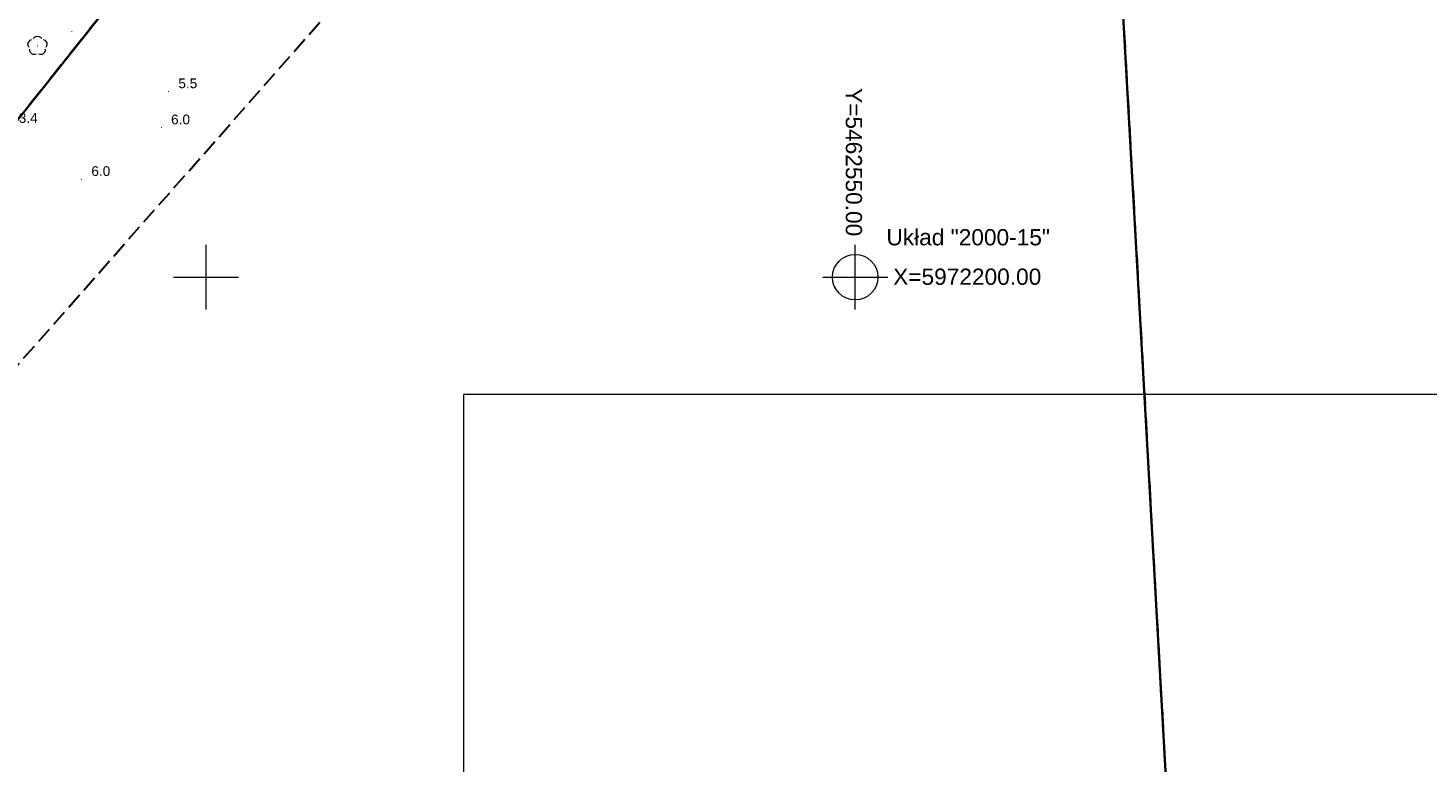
# Model space of a CAD drawing. Extents: x 5461355 to 5464904, y 5969481 to 5972975.
# Tile 30 of 40: x 5462486 to 5462594, y 5972163 to 5972219. Entities that reach past the tile are written whole.
import ezdxf

# ---------------------------------------------------------------- set-up
doc = ezdxf.new("R2010")
doc.units = 0
doc.header["$PDSIZE"] = 0.75
for name, pattern in [('L_0_05', [1.75, 1.25, -0.5]), ('PRZER1-1', [1, 0.5, -0.5]), ('PRZER3-2', [2.5, 1.5, -1])]:
    doc.linetypes.add(name, pattern=pattern)
doc.layers.get('0').update_dxf_attribs({"linetype": 'CONTINUOUS'})
for name, color, linetype, lineweight in [('GESDZI', 7, 'CONTINUOUS', 18), ('GESJOB', 7, 'CONTINUOUS', 35), ('GPO_GPE', 211, 'CONTINUOUS', 18), ('GSPWPN', 7, 'CONTINUOUS', 13), ('GSPWPN_O', 7, 'CONTINUOUS', 13), ('KRZYZE_2000', 230, 'CONTINUOUS', 18), ('RAMKA', 7, 'CONTINUOUS', 18), ('ZAKRES', 3, 'L_0_05', 18)]:
    doc.layers.add(name, color=color, linetype=linetype, lineweight=lineweight)
doc.layers.add('GESUZY', color=7, linetype='CONTINUOUS', lineweight=18, true_color=0x008000)
doc.layers.add('GSPRDL', color=7, linetype='CONTINUOUS', lineweight=18, true_color=0x008000)
doc.styles.add('Arial', font='arial.ttf')

# ---------------------------------------------------------------- blocks, each defined once
blk = doc.blocks.new('GSPRDL1')
blk.add_hatch(color=0).paths.add_polyline_path([(0, -0.045), (0.013906, -0.042798), (0.02645, -0.036406), (0.036406, -0.02645), (0.042798, -0.013906), (0.045, 0), (0.042798, 0.013906), (0.036406, 0.02645), (0.02645, 0.036406), (0.013906, 0.042798), (0, 0.045), (-0.013906, 0.042798), (-0.02645, 0.036406), (-0.036406, 0.02645), (-0.042798, 0.013906), (-0.045, 0), (-0.042798, -0.013906), (-0.036406, -0.02645), (-0.02645, -0.036406), (-0.013906, -0.042798)])
at = {"color": 0}
for points in [[(-0.635969, -0.134326), (-0.70458, -0.024001), (-0.731429, 0.103115), (-0.713292, 0.231763), (-0.652348, 0.346501), (-0.55591, 0.433559), (-0.435555, 0.482485)], [(-0.324277, 0.563333), (-0.240553, 0.662679), (-0.127956, 0.727494), (0, 0.75), (0.127956, 0.727494), (0.240553, 0.662679), (0.324277, 0.563333)], [(0.435555, 0.482485), (0.55591, 0.433559), (0.652348, 0.346501), (0.713292, 0.231763), (0.731429, 0.103115), (0.70458, -0.024001), (0.635969, -0.134326)], [(-0.068773, -0.646351), (-0.194901, -0.677512), (-0.324092, -0.663766), (-0.440839, -0.606763), (-0.531129, -0.513345), (-0.584125, -0.394725), (-0.593465, -0.265141)], [(0.593465, -0.265141), (0.584125, -0.394725), (0.531129, -0.513345), (0.440839, -0.606763), (0.324092, -0.663766), (0.194901, -0.677512), (0.068773, -0.646351)]]:
    blk.add_lwpolyline(points, dxfattribs=at)
blk = doc.blocks.new('GSPWPN1')
blk.add_hatch(color=0).paths.add_polyline_path([(-0.04, 0), (-0.04, -0.01), (-0.04, -0.02), (-0.03, -0.03), (-0.02, -0.04), (-0.01, -0.04), (0, -0.04), (0.01, -0.04), (0.02, -0.04), (0.03, -0.03), (0.04, -0.02), (0.04, -0.01), (0.04, 0), (0.04, 0.01), (0.04, 0.02), (0.03, 0.03), (0.02, 0.04), (0.01, 0.04), (0, 0.04), (-0.01, 0.04), (-0.02, 0.04), (-0.03, 0.03), (-0.04, 0.02), (-0.04, 0.01)])

msp = doc.modelspace()

# ---------------------------------------------------------------- linework, layer by layer
at = {"layer": 'GESDZI', "color": 84, "linetype": 'Continuous', "lineweight": 35, "elevation": 10.22}
for points in [[(5462552.44, 5972302.79), (5462514.49, 5972273.68), (5462499.09, 5972259.82), (5462484.81, 5972241.37), (5462479.23, 5972234.17), (5462464.73, 5972209.82), (5462457.45, 5972184.44), (5462453.87, 5972157.77), (5462457.87, 5972101.97), (5462458.58, 5972092.02), (5462459.45, 5972086.04), (5462459.72, 5972075.93), (5462424.23, 5971963.77), (5462421.07, 5971953.77), (5462377.38, 5971905.1), (5462396.95, 5971904.43), (5462424.66, 5971940.41), (5462468.85, 5972073.61), (5462464.9, 5972151.67), (5462472.7, 5972196.07), (5462523.12, 5972259.37), (5462564.43, 5972288.11), (5462603.85, 5972292.22)], [(5462880.58, 5971864.41), (5462868.07, 5971903.66), (5462716.09, 5971917.91), (5462701.65, 5971919.26), (5462699.25, 5971919.55), (5462696.65, 5971919.73), (5462678.14, 5971921.53), (5462658.22, 5971923.38), (5462639.31, 5971925.14), (5462580.4, 5971930.64), (5462580.99, 5971970.63), (5462581.26, 5971988.63), (5462581.38, 5971996.63), (5462581.71, 5972019.24), (5462579.02, 5972070.41), (5462569.44, 5972241.64), (5462569.03, 5972275.5), (5462523.12, 5972259.37), (5462472.7, 5972196.07), (5462464.9, 5972151.67), (5462468.85, 5972073.61), (5462424.66, 5971940.41), (5462396.95, 5971904.43), (5462373.23, 5971712.32)]]:
    msp.add_lwpolyline(points, dxfattribs=at)
at = {"layer": 'GESJOB', "color": 252, "linetype": 'PRZER3-2', "lineweight": 35}
msp.add_lwpolyline([(5462639.31, 5971925.14), (5462580.4, 5971930.64), (5462580.99, 5971970.63), (5462581.26, 5971988.63), (5462581.38, 5971996.63), (5462581.71, 5972019.24), (5462579.02, 5972070.41), (5462569.44, 5972241.64), (5462569.03, 5972275.5), (5462523.12, 5972259.37), (5462472.7, 5972196.07), (5462464.9, 5972151.67), (5462468.85, 5972073.61), (5462424.66, 5971940.41), (5462396.95, 5971904.43), (5462377.38, 5971905.1), (5462365.9, 5971909.32), (5462357.69, 5971912.33), (5462357.51, 5971912.55), (5462260.21, 5971948.8), (5462223.9, 5971961.75), (5462200.87, 5971970.54), (5461925.3, 5971896.94)], dxfattribs=at)
msp.add_lwpolyline([(5462639.31, 5971925.14), (5462580.4, 5971930.64), (5462580.99, 5971970.63), (5462581.26, 5971988.63), (5462581.38, 5971996.63), (5462581.71, 5972019.24), (5462579.02, 5972070.41), (5462569.44, 5972241.64), (5462569.03, 5972275.5), (5462523.12, 5972259.37), (5462472.7, 5972196.07), (5462464.9, 5972151.67), (5462468.85, 5972073.61), (5462424.66, 5971940.41), (5462396.95, 5971904.43), (5462377.38, 5971905.1), (5462365.9, 5971909.32), (5462357.69, 5971912.33), (5462357.51, 5971912.55), (5462260.21, 5971948.8), (5462223.9, 5971961.75), (5462200.87, 5971970.54), (5461925.3, 5971896.94)], dxfattribs=at)
at = {"layer": 'GESUZY', "color": 252, "linetype": 'PRZER1-1', "lineweight": 18}
for points in [[(5462552.44, 5972302.79), (5462514.49, 5972273.68), (5462499.09, 5972259.82), (5462484.81, 5972241.37), (5462479.23, 5972234.17), (5462464.73, 5972209.82), (5462457.45, 5972184.44), (5462453.87, 5972157.77), (5462457.87, 5972101.97), (5462458.58, 5972092.02), (5462459.45, 5972086.04), (5462459.72, 5972075.93), (5462459.61, 5972075.57), (5462421.07, 5971953.77), (5462377.38, 5971905.1), (5462396.95, 5971904.43), (5462424.66, 5971940.41), (5462468.85, 5972073.61), (5462464.9, 5972151.67), (5462472.7, 5972196.07), (5462523.12, 5972259.37), (5462564.43, 5972288.11), (5462603.85, 5972292.22)], [(5462639.31, 5971925.14), (5462580.4, 5971930.64), (5462580.99, 5971970.63), (5462581.26, 5971988.63), (5462581.38, 5971996.63), (5462581.66, 5972015.66), (5462581.71, 5972019.24), (5462579.02, 5972070.41), (5462575.8, 5972127.97), (5462573.87, 5972162.41), (5462571.2, 5972210.24), (5462570.07, 5972230.35), (5462569.44, 5972241.64), (5462569.03, 5972275.5), (5462523.12, 5972259.37), (5462472.7, 5972196.07), (5462464.9, 5972151.67), (5462468.85, 5972073.61), (5462424.66, 5971940.41), (5462396.95, 5971904.43), (5462373.23, 5971712.32)]]:
    msp.add_lwpolyline(points, dxfattribs=at)
at = {"layer": 'GPO_GPE', "color": 252}
msp.add_point((5462550, 5972200), dxfattribs=at)
at = {"layer": 'KRZYZE_2000', "color": 252, "lineweight": 18, "flags": 128}
for points in [[(5462500, 5972197.5), (5462500, 5972202.5)], [(5462550, 5972197.5), (5462550, 5972202.5)], [(5462497.5, 5972200), (5462502.5, 5972200)], [(5462547.5, 5972200), (5462552.5, 5972200)]]:
    msp.add_lwpolyline(points, dxfattribs=at)
at = {"layer": 'KRZYZE_2000', "color": 252, "linetype": 'Continuous', "lineweight": 18}
msp.add_circle((5462550, 5972200), 1.75, dxfattribs=at)
at = {"layer": 'RAMKA', "color": 252, "linetype": 'Continuous', "lineweight": 13, "flags": 128}
msp.add_lwpolyline([(5462519.83, 5972042.46), (5462624.78, 5972042.46), (5462624.78, 5972190.96), (5462519.83, 5972190.96), (5462519.83, 5972042.46)], dxfattribs=at)
at = {"layer": 'ZAKRES', "lineweight": 30, "flags": 128}
msp.add_lwpolyline([(5462543.8, 5972311.19), (5462511.46, 5972288.78), (5462481.09, 5972259.6), (5462422.01, 5972247.35), (5462418.13, 5972209.64), (5462389.82, 5972163.08), (5462367.15, 5972078.93), (5462475.94, 5972049.63), (5462481.47, 5972081.94), (5462475.95, 5972139.11), (5462481.03, 5972188.17), (5462517.69, 5972229.73), (5462568.77, 5972278.32)], close=True, dxfattribs=at)

# ---------------------------------------------------------------- block references
at = {"layer": 'GSPRDL', "color": 252, "linetype": 'Continuous', "lineweight": 18}
msp.add_blockref('GSPRDL1', (5462487.02, 5972217.81, 10.12), dxfattribs=at)
at = {"layer": 'GSPWPN', "color": 252, "linetype": 'Continuous', "lineweight": 13}
for p in [(5462489.67, 5972218.91, 10.08), (5462497.12, 5972214.3, 10.08), (5462496.56, 5972211.52, 10.08), (5462490.42, 5972207.54, 10.08)]:
    msp.add_blockref('GSPWPN1', p, dxfattribs=at)

# ---------------------------------------------------------------- texts
at = {"layer": 'GSPWPN_O', "color": 252, "linetype": 'Continuous', "lineweight": 0, "style": 'Arial'}
for s, p in [('5.5', (5462497.87, 5972214.55, 10.8)), ('3.4', (5462485.58, 5972211.88, 10.8)), ('6.0', (5462497.31, 5972211.77, 10.8)), ('6.0', (5462491.17, 5972207.79, 10.8))]:
    msp.add_text(s, height=0.75, dxfattribs=at).set_placement(p)
at = {"layer": 'KRZYZE_2000', "color": 252, "lineweight": 25, "style": 'Arial'}
msp.add_text('Y=5462550.00', height=1.25, rotation=-90, dxfattribs=at).set_placement((5462549.27, 5972214.56))
for s, p in [('Układ "2000-15"', (5462552.4, 5972202.45)), ('X=5972200.00', (5462552.92, 5972199.41))]:
    msp.add_text(s, height=1.25, dxfattribs=at).set_placement(p)

doc.saveas('drawing.dxf')
